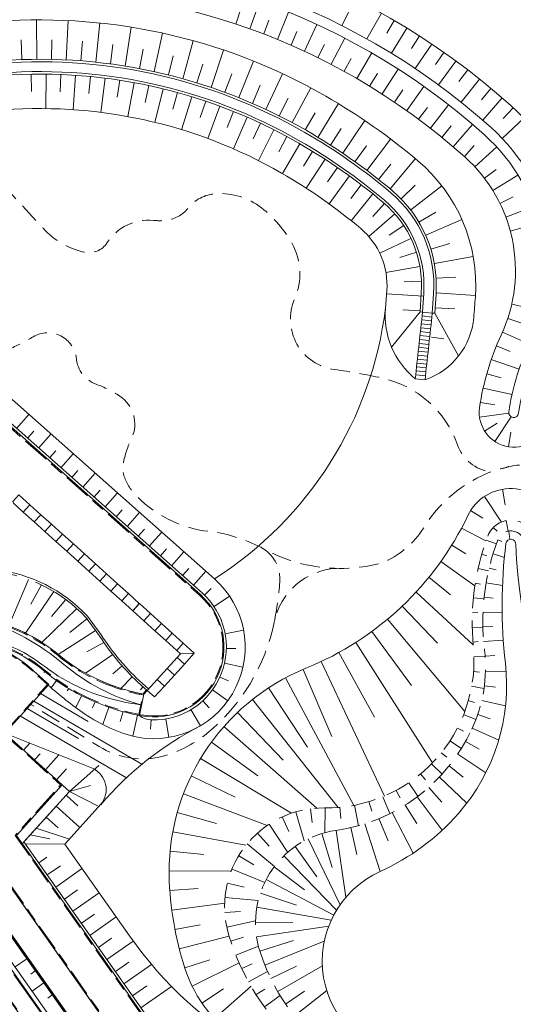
# Model space of a CAD drawing. Header units: metres. Extents: x 150385 to 171486, y 478588 to 485023.
# Tile 235 of 256: x 151356 to 151406, y 484253 to 484353. Entities that reach past the tile are written whole.
import ezdxf
from ezdxf.lldxf.tags import DXFTag

# ---------------------------------------------------------------- set-up
doc = ezdxf.new("R2010")
doc.units = ezdxf.units.M
for name, pattern in [('DASHED2', [0.375, 0.25, -0.125]), ('Stippelfijn', [3, 2, -1]), ('VH-OPSLUITBAND_100X200', [16, 8, -2, 4, -2]), ('VH-OPSLUITBAND_150X250', [24, 16, -2, 4, -2]), ('VH-OPSLUITBAND_60X200', [12, 6, -2, 2, -2])]:
    doc.linetypes.add(name, pattern=pattern)
for name, color, linetype, lineweight, true_color in [('B-WE-KG-GRENS_PERCEEL-GV', 150, 'KG-PERCEEL', 30, 0x007fff), ('N-GV-GR-MATERIAALGRENS-G', 7, 'Continuous', 25, 0x6cbf40), ('N-GV-GR-WANDELROUTE-G', 7, 'Stippelfijn', 50, 0xd2a62d), ('N-WA-GW-TALUDARCERING_KORT-G', 7, 'Continuous', 15, 0x898989), ('N-WA-GW-TALUDARCERING_LANG-G', 7, 'Continuous', 18, 0x898989), ('N-WA-GW-WATERGANG_WATERLIJN_-5.70-G', 7, 'DASHED2', 30, 0x61b0ff), ('N-WA-GW-WATERGANG_WATERLIJN_-6.20-G', 7, 'DASHED2', 30, 0x6296cb), ('N-WE-GW-GRONDWERKLIJN-G', 7, 'Continuous', 30, 0x4d4d4d), ('N2-GV-GW-TALUDARCERING-G', 7, 'Continuous', 15, 0x738c74), ('N2-WA-GW-WATERGANG_GREPPEL-G', 7, 'Continuous', 30, 0x206060), ('N2-WE-GW-GRONDWERKLIJN-G', 7, 'Continuous', 30, 0x4d4d4d), ('N2-WE-IE-MEUBILAIR_WEGMEUBILAIR_TRAP-G', 7, 'Continuous', 35, 0x3f007f)]:
    doc.layers.add(name, color=color, linetype=linetype, lineweight=lineweight, true_color=true_color)
for name, color, linetype, lineweight in [('N-WA-GW-WATERGANG_BODEM-G', 154, 'Continuous', 35), ('N-WA-GW-WATERGANG_INSTEEK-G', 154, 'Continuous', 35), ('N-WE-GW-TALUDARCERING_LANG-G', 251, 'Continuous', 18), ('N-WE-VH-KANTOPSLUITING_ACHTERKANTBAND-G', 7, 'Continuous', 5), ('N-WE-VH-KANTOPSLUITING_OPSLUITBAND-ANTRACIET_100X200-G', 7, 'VH-OPSLUITBAND_100X200', 35), ('N-WE-VH-KANTOPSLUITING_OPSLUITBAND_200X250-G', 5, 'VH-OPSLUITBAND_150X250', 35), ('N-WE-VH-MATERIAALGRENS-G', 7, 'Continuous', 9), ('N2-WE-VH-KANTOPSLUITING_ACHTERKANTBAND-G', 7, 'Continuous', 5), ('N2-WE-VH-KANTOPSLUITING_OPSLUITBAND-ANTRACIET_100X200-G', 7, 'VH-OPSLUITBAND_100X200', 35), ('N2-WE-VH-KANTOPSLUITING_OPSLUITBAND_60X200-G', 7, 'VH-OPSLUITBAND_60X200', 35), ('N2-WE-VH-MATERIAALGRENS-G', 7, 'Continuous', 9)]:
    doc.layers.add(name, color=color, linetype=linetype, lineweight=lineweight)
doc.styles.get("Standard").update_dxf_attribs({"font": 'NLCS-ISO.ttf'})
tags = doc.linetypes.add('KG-PERCEEL', pattern='A,5.5,-2,["P",Standard,S=1.8,R=0,X=-0.5,Y=-0.9],-2,5.5,-2,[5,NLCS.shx,S=0.75,R=0,X=0,Y=0],-2', length=19).pattern_tags.tags
tags[6] = DXFTag(74, 10)

msp = doc.modelspace()

# ---------------------------------------------------------------- linework, layer by layer
at = {"layer": 'B-WE-KG-GRENS_PERCEEL-GV', "flags": 128}
for points in [[(151392.408, 484389.618), (151306.335, 484328.962), (151394.477, 484203.885), (151410.351, 484214.754), (151411.896, 484212.471), (151417.361, 484204.379), (151422.821, 484196.282), (151428.274, 484188.181), (151433.516, 484180.38), (151505.566, 484229.043)], [(151392.408, 484389.618), (151306.335, 484328.962), (151394.477, 484203.885), (151410.351, 484214.754), (151411.896, 484212.471), (151417.361, 484204.379), (151422.821, 484196.282), (151428.274, 484188.181), (151433.516, 484180.38), (151505.566, 484229.043)], [(151392.408, 484389.618), (151306.335, 484328.962), (151394.477, 484203.885), (151410.351, 484214.754), (151411.896, 484212.471), (151417.361, 484204.379), (151422.821, 484196.282), (151428.274, 484188.181), (151433.516, 484180.38), (151505.566, 484229.043)], [(151392.408, 484389.618), (151306.335, 484328.962), (151394.477, 484203.885), (151410.351, 484214.754), (151411.896, 484212.471), (151417.361, 484204.379), (151422.821, 484196.282), (151428.274, 484188.181), (151433.516, 484180.38), (151505.566, 484229.043)], [(151392.408, 484389.618), (151306.335, 484328.962), (151394.477, 484203.885), (151410.351, 484214.754), (151411.896, 484212.471), (151417.361, 484204.379), (151422.821, 484196.282), (151428.274, 484188.181), (151433.516, 484180.38), (151505.566, 484229.043)], [(150938.913, 484070.038), (150992.325, 483993.865), (151023.58, 483949.937), (151120.273, 484016.141), (151144.402, 484032.662), (151216.966, 484082.346), (151313.658, 484148.55), (151394.477, 484203.885), (151306.335, 484328.962)], [(150938.913, 484070.038), (150992.325, 483993.865), (151023.58, 483949.937), (151120.273, 484016.141), (151216.966, 484082.346), (151313.658, 484148.55), (151394.477, 484203.885), (151306.335, 484328.962)], [(150938.913, 484070.038), (150992.325, 483993.865), (151023.58, 483949.937), (151120.273, 484016.141), (151144.402, 484032.662), (151216.966, 484082.346), (151313.658, 484148.55), (151394.477, 484203.885), (151306.335, 484328.962)], [(150938.913, 484070.038), (150992.325, 483993.865), (151023.58, 483949.937), (151120.273, 484016.141), (151144.402, 484032.662), (151216.966, 484082.346), (151313.658, 484148.55), (151394.477, 484203.885), (151306.335, 484328.962)], [(150938.913, 484070.038), (150992.325, 483993.865), (151023.58, 483949.937), (151120.273, 484016.141), (151216.966, 484082.346), (151313.658, 484148.55), (151394.477, 484203.885), (151306.335, 484328.962)]]:
    msp.add_lwpolyline(points, close=True, dxfattribs=at)
at = {"layer": 'N-GV-GR-MATERIAALGRENS-G', "color": 7, "lineweight": 5, "flags": 128}
msp.add_lwpolyline([(151392.783, 484323.771, -0.223967), (151375.436, 484296.293)], format="xyb", dxfattribs=at)
at = {"layer": 'N-GV-GR-WANDELROUTE-G', "color": 7, "lineweight": 5, "flags": 128}
for points in [[(151371.39, 484374.711, 0.247659), (151379.124, 484372.428, -0.291752), (151402.326, 484363.45, -0.133656), (151407.819, 484349.206, 0.232576), (151418.307, 484332.454, -0.045411), (151429.661, 484323.909, -0.026197), (151435.383, 484318.157, -0.153736), (151440.341, 484307.213, 0.100692), (151444.306, 484295.285, 0.123108), (151452.719, 484286.551, -0.216802), (151491.576, 484236.187, -0.068353), (151491.703, 484234.833, 0.187502), (151494.359, 484226.359, -0.438024), (151492.336, 484213.355, 0.325457), (151486.317, 484190.96, -0.18645), (151483.937, 484169.885, 0.081318), (151479.551, 484155.016, -0.05003), (151478.04, 484143.52, -0.276545), (151473.037, 484137.479, 0.396835), (151464.809, 484127.752, -0.044307), (151464.923, 484123.153, -0.227062), (151464.079, 484121.646), (151463.945, 484121.551)], [(151440.852, 484304.223, 0.498651), (151419.585, 484308.64, -0.258127), (151409.76, 484307.224, 0.165044), (151405.272, 484307.677, -0.063424), (151404.374, 484307.45, 0.183023), (151396.681, 484301.495, -0.156046), (151392.392, 484297.896, -0.12007), (151384.722, 484297.724, -0.071234), (151380.42, 484299.337, 0.081603), (151375.441, 484301.046, -0.18241), (151367.546, 484304.662, -0.109612), (151366.28, 484306.672, -0.134131), (151366.18, 484307.967, -0.063248), (151367.026, 484310.557, 0.37408), (151365.826, 484314.833, 0.057366), (151363.424, 484316.043, -0.287211), (151361.42, 484318.629, 0.546074), (151357.054, 484320.852, -0.026745), (151354.703, 484319.642, -0.247757), (151350.658, 484319.902, -0.034277), (151347.131, 484322.411, -0.049302), (151345.187, 484324.355, -0.147527), (151341.935, 484332.177, -0.241365), (151344.484, 484338.696, -0.219443), (151347.918, 484339.73, -0.173414), (151353.484, 484336.811), (151358.045, 484331.859, 0.151149), (151362.196, 484329.447, 0.316038), (151364.552, 484330.404, -0.281258), (151369.235, 484332.664, 0.049379), (151370.487, 484332.664, 0.202634), (151372.752, 484333.898, -0.212175), (151375.578, 484335.37, -0.183448), (151380.211, 484333.933, -0.100327), (151383.307, 484330.31, -0.233917), (151383.574, 484324.699, 0.498267), (151387.612, 484317.524, -0.021026), (151392.409, 484316.672, -0.258661), (151400.094, 484309.877, 0.282743), (151403.481, 484307.143)], [(151381.496, 484291.894, 0.031834), (151382.06, 484295.964, 0.269713), (151380.42, 484299.337, 0.269713)], [(151387.813, 484297.35, 0.340769), (151381.496, 484291.894, -0.17326), (151374.643, 484280.584, -0.112131), (151369.803, 484278.188, -0.190847), (151363.752, 484279.263), (151356.816, 484283.545)]]:
    msp.add_lwpolyline(points, format="xyb", dxfattribs=at)
at = {"layer": 'N-WA-GW-TALUDARCERING_KORT-G', "color": 7, "lineweight": 5}
msp.add_line((151376.34, 484254.678), (151374.169, 484253.228), dxfattribs=at)
at = {"layer": 'N-WA-GW-TALUDARCERING_KORT-G', "color": 7, "lineweight": 5, "flags": 128}
for points in [[(151404.657, 484305.377), (151404.93, 484303.8)], [(151401.424, 484303.222), (151402.657, 484302.438)], [(151403.725, 484301.504), (151404.111, 484301.121)], [(151404.174, 484300.236), (151404.595, 484300.079)], [(151399.51, 484299.712), (151400.921, 484298.841)], [(151402.55, 484298.776), (151403.072, 484298.626)], [(151403.304, 484297.367), (151404.018, 484297.199)], [(151397.195, 484296.453), (151399.397, 484294.666)], [(151401.897, 484295.85), (151402.433, 484295.764)], [(151402.8, 484294.412), (151403.708, 484294.315)], [(151394.482, 484293.518), (151398.053, 484289.764)], [(151401.598, 484292.867), (151402.141, 484292.845)], [(151402.669, 484291.417), (151403.663, 484291.436)], [(151391.415, 484290.955), (151395.423, 484285.479)], [(151401.659, 484289.869), (151402.2, 484289.913)], [(151388.044, 484288.806), (151391.657, 484282.244)], [(151402.891, 484288.426), (151403.875, 484288.499)], [(151384.428, 484287.102), (151387.334, 484280.274)], [(151401.718, 484286.874), (151402.32, 484286.827)], [(151380.907, 484285.216), (151384.862, 484279.197)], [(151402.813, 484285.432), (151403.943, 484285.289)], [(151401.188, 484283.926), (151401.822, 484283.746)], [(151377.778, 484282.732), (151382.388, 484277.886)], [(151402.142, 484282.513), (151403.42, 484282.081)], [(151400.084, 484281.142), (151400.693, 484280.827)], [(151375.141, 484279.731), (151379.844, 484276.292)], [(151400.913, 484279.781), (151402.302, 484279.003)], [(151398.449, 484278.633), (151399.01, 484278.181)], [(151399.236, 484277.298), (151400.653, 484276.158)], [(151373.081, 484276.309), (151377.534, 484274.144)], [(151396.348, 484276.499), (151396.849, 484275.895)], [(151397.17, 484275.127), (151398.511, 484273.619)], [(151393.864, 484274.825), (151394.279, 484274.052)], [(151388.158, 484273.102), (151388.263, 484271.98)], [(151391.098, 484273.677), (151391.384, 484272.728)], [(151394.773, 484273.329), (151395.951, 484271.451)], [(151371.662, 484272.575), (151375.647, 484271.457)], [(151382.292, 484272.126), (151382.976, 484270.637)], [(151385.164, 484272.954), (151385.348, 484271.557)], [(151389.257, 484271.04), (151389.886, 484268.315)], [(151392.111, 484271.954), (151393.043, 484269.709)], [(151379.793, 484270.486), (151380.976, 484269.167)], [(151386.32, 484270.44), (151387.371, 484266.997)], [(151383.635, 484269.129), (151385.81, 484266.032)], [(151370.931, 484268.648), (151374.357, 484268.323)], [(151377.89, 484268.182), (151379.443, 484267.251)], [(151381.491, 484267.05), (151384.581, 484264.734)], [(151376.754, 484265.418), (151378.457, 484265)], [(151370.905, 484264.653), (151373.789, 484264.858)], [(151380.098, 484264.407), (151383.754, 484263.166)], [(151376.485, 484262.441), (151378.083, 484262.537)], [(151371.428, 484260.689), (151373.994, 484261.187)], [(151379.595, 484261.462), (151383.376, 484261.419)], [(151377.096, 484259.514), (151378.371, 484259.94)], [(151380.031, 484258.506), (151383.459, 484259.584)], [(151372.424, 484256.818), (151374.952, 484257.633)], [(151378.215, 484256.732), (151379.257, 484257.226)], [(151381.145, 484255.723), (151383.773, 484257)], [(151379.658, 484254.104), (151380.532, 484254.655)], [(151382.644, 484253.128), (151384.582, 484254.44)]]:
    msp.add_lwpolyline(points, dxfattribs=at)
at = {"layer": 'N-WA-GW-TALUDARCERING_LANG-G', "color": 7, "lineweight": 5}
for p, q in [((151377.95, 484257.309), (151373.17, 484254.963)), ((151379.151, 484254.945), (151375.391, 484251.637))]:
    msp.add_line(p, q, dxfattribs=at)
at = {"layer": 'N-WA-GW-TALUDARCERING_LANG-G', "color": 7, "lineweight": 5, "flags": 128}
for points in [[(151402.813, 484304.641), (151404.54, 484302.05)], [(151405.03, 484302.197), (151405.234, 484301.13)], [(151400.505, 484301.447), (151402.981, 484300.13)], [(151405.284, 484301.139), (151405.413, 484300.301)], [(151403.007, 484300.204), (151404.031, 484299.842)], [(151398.405, 484298.046), (151401.857, 484295.594)], [(151403.694, 484298.815), (151404.85, 484298.465)], [(151402.179, 484297.323), (151403.24, 484297.086)], [(151403.006, 484295.897), (151404.654, 484295.616)], [(151395.886, 484294.942), (151401.684, 484289.583)], [(151401.703, 484294.363), (151402.784, 484294.255)], [(151392.99, 484292.187), (151400.824, 484282.813)], [(151402.688, 484292.916), (151404.618, 484292.832)], [(151401.584, 484291.367), (151402.67, 484291.389)], [(151402.745, 484289.919), (151404.732, 484290.082)], [(151389.764, 484289.826), (151397.55, 484277.614)], [(151401.759, 484288.373), (151402.893, 484288.398)], [(151386.262, 484287.898), (151392.672, 484274.25)], [(151382.625, 484286.238), (151389.558, 484273.3)], [(151402.927, 484286.927), (151405.027, 484286.872)], [(151401.527, 484285.387), (151402.776, 484285.162)], [(151379.287, 484284.044), (151387.983, 484273.087)], [(151402.55, 484283.956), (151404.964, 484283.401)], [(151400.706, 484282.506), (151401.961, 484282.009)], [(151376.392, 484281.291), (151385.808, 484273.017)], [(151401.591, 484281.119), (151404.268, 484279.903)], [(151399.329, 484279.847), (151400.501, 484279.083)], [(151374.034, 484278.066), (151383.261, 484272.511)], [(151400.126, 484278.505), (151402.957, 484276.593)], [(151397.452, 484277.513), (151398.52, 484276.461)], [(151398.248, 484276.169), (151401.033, 484273.519)], [(151395.148, 484275.6), (151396.073, 484274.227)], [(151372.288, 484274.474), (151380.765, 484271.254)], [(151392.51, 484274.182), (151393.223, 484272.461)], [(151396.009, 484274.178), (151398.548, 484270.793)], [(151386.66, 484273.037), (151386.643, 484270.533)], [(151389.642, 484273.316), (151390.048, 484271.241)], [(151383.697, 484272.648), (151384.548, 484269.696)], [(151393.471, 484272.586), (151395.603, 484268.459)], [(151380.981, 484271.4), (151382.866, 484268.528)], [(151390.703, 484271.437), (151392.254, 484266.597)], [(151371.209, 484270.628), (151378.627, 484269.247)], [(151387.783, 484270.764), (151388.764, 484263.976)], [(151378.755, 484269.406), (151381.536, 484267.11)], [(151384.926, 484269.891), (151388.181, 484263.224)], [(151382.481, 484268.174), (151387.819, 484262.669)], [(151370.832, 484266.651), (151377.13, 484266.619)], [(151377.218, 484266.842), (151380.536, 484265.478)], [(151380.69, 484265.783), (151387.538, 484262.174)], [(151371.107, 484262.663), (151376.472, 484263.372)], [(151376.507, 484263.939), (151379.872, 484263.635)], [(151379.73, 484262.954), (151387.285, 484261.663)], [(151376.686, 484260.956), (151379.597, 484261.576)], [(151379.696, 484259.967), (151387.026, 484261.049)], [(151371.868, 484258.739), (151376.927, 484260.039)], [(151377.614, 484258.106), (151379.885, 484259.02)], [(151380.538, 484257.095), (151386.577, 484259.513)], [(151381.848, 484254.399), (151386.38, 484257.016)], [(151378.897, 484255.397), (151380.81, 484256.448)], [(151383.528, 484251.917), (151386.822, 484254.507)], [(151380.496, 484252.86), (151382.084, 484254)]]:
    msp.add_lwpolyline(points, dxfattribs=at)
at = {"layer": 'N-WA-GW-WATERGANG_BODEM-G', "color": 7, "lineweight": 5, "flags": 128}
msp.add_lwpolyline([(151467.204, 484141.388, -0.036775), (151466.943, 484149.636, 0.155822), (151464.007, 484160.358, 0.119092), (151458.054, 484161.718, -0.578085), (151440.046, 484192.104, 0.655149), (151398.063, 484247.712, -0.08107), (151395.493, 484247.522, -0.771725), (151392.247, 484266.594, 0.107003), (151400.179, 484272.476, 0.211602), (151404.946, 484287.747, -0.059832), (151405.006, 484299.872, -1), (151405.999, 484299.747, 0.24327), (151428.635, 484259.943, 0.250222), (151456.788, 484257.513, -0.775263), (151471.558, 484238.329, 0.276229), (151465.855, 484192.487, -0.195745), (151466.61, 484166.104, 0.039804), (151465.038, 484160.602, -0.151076), (151467.942, 484149.594, 0.036759), (151468.199, 484141.497, -0.996382)], format="xyb", close=True, dxfattribs=at)
at = {"layer": 'N-WA-GW-WATERGANG_INSTEEK-G', "color": 7, "lineweight": 5, "flags": 128}
msp.add_lwpolyline([(151469.811, 484138.074, 0.254092), (151473.105, 484143.45, -0.136111), (151479.038, 484161.194, 0.290281), (151479.883, 484191.167, -0.266038), (151479.199, 484231.831, 0.288005), (151477.565, 484261.572, 0.203585), (151458.234, 484272.32, -0.125115), (151450.235, 484275.723, 0.004167), (151437.325, 484287.289, 0.152801), (151423.321, 484293.234, -0.31691), (151409.971, 484302.332, 0.66204), (151401.139, 484302.707, -0.187362), (151384.76, 484287.241, 0.317065), (151370.853, 484265.562, 0.072047), (151372.629, 484256.202, 0.163324), (151378.762, 484248.781)], format="xyb", dxfattribs=at)
at = {"layer": 'N-WA-GW-WATERGANG_WATERLIJN_-5.70-G', "color": 7, "lineweight": 5, "ltscale": 10, "flags": 128}
msp.add_lwpolyline([(151452.458, 484269.507, -0.678013), (151475.401, 484233.455, 0.283866), (151472.464, 484192.58, -0.232784), (151473.102, 484166.089, 0.058269), (151470.93, 484159.467, 0.060948), (151469.507, 484141.449, -0.930974), (151465.939, 484141.039, -0.046135), (151465.217, 484148.729, 0.417455), (151458.129, 484155.719, -0.578085), (151434.819, 484195.051, 0.61033), (151403.499, 484242.579, -0.35974), (151376.905, 484260.109, -0.507954), (151386.585, 484273.038, 0.446187), (151401.694, 484289.476, -0.113805), (151403.156, 484300.615, -0.763445), (151407.96, 484300.179, 0.417553)], format="xyb", close=True, dxfattribs=at)
at = {"layer": 'N-WA-GW-WATERGANG_WATERLIJN_-6.20-G', "color": 7, "lineweight": 5, "ltscale": 10}
msp.add_lwpolyline([(151451.472, 484265.898, -0.144699), (151462.692, 484266.327, -0.211484), (151475.603, 484256.767, -0.273917), (151475.445, 484236.276, 0.296458), (151471.3, 484191.371, -0.215136), (151471.479, 484166.305, 0.081638), (151469.462, 484158.45, 0.025853), (151468.838, 484141.439, -0.387017), (151467.946, 484140.43), (151467.665, 484140.399, -0.41197), (151466.563, 484141.277, -0.026522), (151466.052, 484149.33, 0.413177), (151457.998, 484157.247, -0.575241), (151436.126, 484194.314, 0.450006), (151419.552, 484241.757, 0.125683), (151402.483, 484244.043, -0.357757), (151380.057, 484258.425, -0.46544), (151387.752, 484270.759, 0.254237), (151401.547, 484281.022, 0.138509), (151402.829, 484289.075, -0.119189), (151404.174, 484300.236, -0.763445), (151406.89, 484299.989, 0.145812), (151419.996, 484273.796, 0.293773)], format="xyb", close=True, dxfattribs=at)
at = {"layer": 'N-WE-GW-GRONDWERKLIJN-G', "color": 7, "lineweight": 5, "flags": 128}
msp.add_lwpolyline([(151461.117, 484121.225), (151460.814, 484121.012), (151423.909, 484173.382, -0.200476), (151422.633, 484179.14), (151424.701, 484190.761, 0.081374), (151424.747, 484194.107, -0.151599), (151425.607, 484199.763, -0.085329), (151428.499, 484203.797, 0.320833), (151429.793, 484211.277, -0.176112), (151428.785, 484221.236, 0.218797), (151427.971, 484225.63, 0.218797), (151424.107, 484227.874, -0.176112), (151415.068, 484232.173, 0.320833), (151407.589, 484233.47, -0.085913), (151402.847, 484232.11, -0.151599), (151397.233, 484233.211, 0.081427), (151394.067, 484234.298), (151382.394, 484236.239, -0.200192), (151377.402, 484239.378), (151356.101, 484269.605)], format="xyb", dxfattribs=at)
at = {"layer": 'N-WE-GW-GRONDWERKLIJN-G', "color": 7, "lineweight": 5, "elevation": 0, "flags": 128}
msp.add_lwpolyline([(151378.919, 484225.761), (151349.542, 484267.448)], dxfattribs=at)
at = {"layer": 'N-WE-GW-GRONDWERKLIJN-G', "color": 7, "lineweight": 5, "flags": 128}
msp.add_lwpolyline([(151348.347, 484266.606), (151370.97, 484234.503), (151369.327, 484233.346)], dxfattribs=at)
at = {"layer": 'N-WE-GW-TALUDARCERING_LANG-G', "color": 7, "lineweight": 5, "flags": 128}
for points in [[(151356.386, 484257.737), (151355.2, 484256.902)], [(151357.25, 484256.511), (151356.79, 484256.187)], [(151358.114, 484255.285), (151356.928, 484254.449)], [(151358.978, 484254.059), (151358.519, 484253.735)]]:
    msp.add_lwpolyline(points, dxfattribs=at)
at = {"layer": 'N-WE-VH-KANTOPSLUITING_ACHTERKANTBAND-G', "color": 7, "lineweight": 5, "elevation": 0, "flags": 128}
msp.add_lwpolyline([(151368.751, 484285.123, -0.070279), (151364.381, 484289.95, 0.015218), (151362.511, 484292.538, 0.015218)], format="xyb", dxfattribs=at)
at = {"layer": 'N-WE-VH-KANTOPSLUITING_ACHTERKANTBAND-G', "color": 7, "lineweight": 5, "ltscale": 0.5, "elevation": 0, "flags": 128}
for points in [[(151373.347, 484238.621), (151351.875, 484269.092)], [(151378.44, 484226.652), (151349.637, 484267.515)]]:
    msp.add_lwpolyline(points, dxfattribs=at)
at = {"layer": 'N-WE-VH-KANTOPSLUITING_ACHTERKANTBAND-G', "color": 7, "lineweight": 5, "ltscale": 0.5, "flags": 128}
msp.add_lwpolyline([(151357.04, 484267.838), (151377.197, 484239.234, 0.20047), (151382.353, 484235.993), (151394.026, 484234.051, -0.081412), (151397.114, 484232.991, 0.151595), (151402.874, 484231.862, 0.08591), (151407.697, 484233.245, -0.320833), (151414.89, 484231.997, 0.176112), (151424.084, 484227.625, -0.218796), (151427.767, 484225.486, -0.218797), (151428.543, 484221.297, 0.176112), (151429.568, 484211.169, -0.320833), (151428.323, 484203.975, 0.085325), (151425.382, 484199.872, 0.151595), (151424.5, 484194.07, -0.08137), (151424.455, 484190.805), (151422.387, 484179.184, 0.20047), (151423.705, 484173.238), (151460.756, 484120.665)], format="xyb", dxfattribs=at)
at = {"layer": 'N-WE-VH-KANTOPSLUITING_ACHTERKANTBAND-G', "color": 7, "lineweight": 5}
msp.add_arc((151351.436, 484282.128, 0), 15.2, 43.22668, 83.25279, dxfattribs=at)
at = {"layer": 'N-WE-VH-KANTOPSLUITING_OPSLUITBAND-ANTRACIET_100X200-G', "color": 7, "lineweight": 5, "ltscale": 0.35, "flags": 128}
msp.add_lwpolyline([(151356.958, 484267.781), (151377.116, 484239.176, 0.200467), (151382.337, 484235.894), (151394.064, 484233.918, -0.080998), (151397.111, 484232.879, 0.153434), (151403.004, 484231.772, 0.082803), (151407.741, 484233.155, -0.320833), (151414.819, 484231.927, 0.176112), (151424.074, 484227.525, -0.218797), (151427.685, 484225.428, -0.218797), (151428.446, 484221.322, 0.176112), (151429.478, 484211.125, -0.320833), (151428.253, 484204.047, 0.085325), (151425.292, 484199.916, 0.151593), (151424.401, 484194.055, -0.081368), (151424.356, 484190.822), (151422.288, 484179.201, 0.200467), (151423.623, 484173.18), (151460.732, 484120.526), (151461.318, 484120.939)], format="xyb", dxfattribs=at)
at = {"layer": 'N-WE-VH-KANTOPSLUITING_OPSLUITBAND_200X250-G', "color": 7, "lineweight": 5, "elevation": 0, "flags": 128}
msp.add_lwpolyline([(151368.623, 484284.969, -0.070279), (151364.216, 484289.838, 0.015171), (151362.359, 484292.408, 0.176276), (151353.198, 484297.024)], format="xyb", dxfattribs=at)
at = {"layer": 'N-WE-VH-MATERIAALGRENS-G', "color": 7, "lineweight": 5, "elevation": 0, "flags": 128}
for points in [[(151367.955, 484283.518, -0.108331), (151360.159, 484287.607, 0.09589), (151351.923, 484292.189, -1249.325218)], [(151367.955, 484283.518, -0.109168), (151359.593, 484286.413, 0.001255), (151357.065, 484288.212, 0.120494), (151351.413, 484290.256, 6.398241)]]:
    msp.add_lwpolyline(points, format="xyb", dxfattribs=at)
at = {"layer": 'N2-GV-GW-TALUDARCERING-G', "color": 7, "lineweight": 5}
for p, q in [((151357.396, 484349.011), (151357.37, 484353.011)), ((151360.395, 484348.947), (151360.591, 484352.943)), ((151363.386, 484348.718), (151363.803, 484352.696)), ((151366.359, 484348.322), (151366.996, 484352.271)), ((151355.896, 484348.981), (151355.828, 484350.98)), ((151358.896, 484349), (151358.938, 484351)), ((151369.306, 484347.763), (151370.161, 484351.671)), ((151361.892, 484348.853), (151362.045, 484350.847)), ((151364.875, 484348.541), (151365.139, 484350.523)), ((151367.836, 484348.063), (151368.209, 484350.028)), ((151372.218, 484347.041), (151373.287, 484350.895)), ((151375.085, 484346.159), (151376.366, 484349.948)), ((151370.767, 484347.422), (151371.248, 484349.363)), ((151373.657, 484346.62), (151374.245, 484348.531)), ((151377.898, 484345.119), (151379.388, 484348.832)), ((151356.85, 484347.505), (151356.88, 484345.755)), ((151358.35, 484347.509), (151358.31, 484344.009)), ((151359.85, 484347.47), (151359.78, 484345.722)), ((151361.347, 484347.389), (151361.108, 484343.897)), ((151362.842, 484347.265), (151362.673, 484345.523)), ((151364.333, 484347.098), (151363.895, 484343.626)), ((151376.499, 484345.659), (151377.192, 484347.535)), ((151380.65, 484343.925), (151382.343, 484347.549)), ((151365.818, 484346.889), (151365.55, 484345.16)), ((151367.297, 484346.638), (151366.661, 484343.196)), ((151368.768, 484346.345), (151368.401, 484344.633)), ((151370.23, 484346.009), (151369.399, 484342.609)), ((151379.282, 484344.541), (151380.078, 484346.376)), ((151383.331, 484342.581), (151385.223, 484346.106)), ((151371.682, 484345.633), (151371.218, 484343.945)), ((151373.122, 484345.215), (151372.099, 484341.868)), ((151382, 484343.272), (151382.897, 484345.06)), ((151374.55, 484344.756), (151373.991, 484343.098)), ((151375.965, 484344.257), (151374.753, 484340.973)), ((151385.935, 484341.091), (151388.01, 484344.511)), ((151377.364, 484343.717), (151376.712, 484342.094)), ((151378.748, 484343.138), (151377.351, 484339.929)), ((151384.643, 484341.853), (151385.637, 484343.589)), ((151380.115, 484342.52), (151379.371, 484340.936)), ((151387.208, 484340.297), (151388.288, 484341.98)), ((151388.46, 484339.471), (151390.704, 484342.783)), ((151381.463, 484341.863), (151379.885, 484338.739)), ((151382.792, 484341.168), (151381.959, 484339.629)), ((151384.101, 484340.435), (151382.348, 484337.405)), ((151389.691, 484338.614), (151390.854, 484340.241)), ((151390.9, 484337.727), (151393.307, 484340.922)), ((151385.39, 484339.667), (151384.475, 484338.175)), ((151386.658, 484338.867), (151384.752, 484335.931)), ((151387.905, 484338.034), (151386.915, 484336.591)), ((151392.087, 484336.809), (151393.33, 484338.376)), ((151393.25, 484335.862), (151395.814, 484338.933)), ((151389.131, 484337.169), (151387.077, 484334.335)), ((151390.334, 484336.273), (151389.271, 484334.883)), ((151394.359, 484334.854), (151395.788, 484336.254)), ((151395.343, 484333.723), (151398.513, 484336.162)), ((151391.514, 484335.347), (151389.317, 484332.622)), ((151392.668, 484334.389), (151391.517, 484333.072)), ((151393.728, 484333.329), (151391.089, 484331.03)), ((151396.184, 484332.482), (151397.904, 484333.504)), ((151394.633, 484332.135), (151393.17, 484331.174)), ((151396.872, 484331.15), (151400.53, 484332.768)), ((151395.369, 484330.828), (151392.209, 484329.322)), ((151397.395, 484329.745), (151399.307, 484330.33)), ((151395.92, 484329.435), (151394.253, 484328.903)), ((151397.747, 484328.288), (151401.684, 484328.992)), ((151396.278, 484327.979), (151392.83, 484327.377)), ((151396.435, 484326.489), (151394.686, 484326.424)), ((151397.922, 484326.799), (151399.919, 484326.913)), ((151396.635, 484324.975), (151392.897, 484325.211)), ((151397.876, 484325.302), (151401.91, 484325.051)), ((151396.301, 484323.493), (151394.553, 484323.603)), ((151397.822, 484323.803), (151399.809, 484323.676)), ((151397.439, 484320.829), (151398.718, 484320.644)), ((151355.344, 484311.541), (151356.603, 484312.964)), ((151356.467, 484310.547), (151357.096, 484311.258)), ((151357.59, 484309.553), (151358.849, 484310.975)), ((151358.713, 484308.559), (151359.343, 484309.27)), ((151359.836, 484307.564), (151361.096, 484308.987)), ((151360.959, 484306.57), (151361.589, 484307.281)), ((151362.082, 484305.576), (151363.342, 484306.999)), ((151363.206, 484304.582), (151363.835, 484305.293)), ((151364.329, 484303.587), (151365.588, 484305.01)), ((151365.452, 484302.593), (151366.082, 484303.304)), ((151366.575, 484301.599), (151367.834, 484303.022)), ((151367.698, 484300.605), (151368.328, 484301.316)), ((151368.821, 484299.61), (151370.081, 484301.033)), ((151369.945, 484298.616), (151370.574, 484299.327)), ((151371.068, 484297.622), (151372.327, 484299.045)), ((151372.191, 484296.628), (151372.821, 484297.339)), ((151373.314, 484295.633), (151374.573, 484297.056)), ((151356.555, 484296.228, 0), (151354.565, 484291.515, 0)), ((151359.139, 484294.999, 0), (151356.259, 484290.784, 0)), ((151357.872, 484295.677, 0), (151356.811, 484293.731, 0)), ((151374.431, 484294.632), (151375.096, 484295.31)), ((151360.342, 484294.198, 0), (151358.887, 484292.468, 0)), ((151375.387, 484293.48), (151376.964, 484294.539)), ((151361.469, 484293.278, 0), (151357.927, 484289.834, 0)), ((151362.493, 484292.233, 0), (151360.76, 484290.857, 0)), ((151376.092, 484292.159), (151376.141, 484292.179)), ((151363.366, 484291.055, 0), (151359.578, 484288.621, 0)), ((151376.516, 484290.723), (151378.383, 484291.073)), ((151364.216, 484289.838, 0), (151362.475, 484288.89, 0)), ((151376.642, 484289.23), (151377.592, 484289.214)), ((151365.107, 484288.61, 0), (151362.336, 484286.719, 0)), ((151366.076, 484287.458, 0), (151365.112, 484286.648, 0)), ((151376.465, 484287.744), (151378.319, 484287.329)), ((151358.208, 484286.898, 0), (151358.126, 484286.799, 0)), ((151367.097, 484286.36, 0), (151365.939, 484285.171, 0)), ((151375.991, 484286.323), (151376.858, 484285.933)), ((151359.393, 484285.979, 0), (151358.864, 484285.239, 0)), ((151360.646, 484285.155, 0), (151360.503, 484284.917, 0)), ((151368.203, 484285.347, 0), (151367.916, 484285.029, 0)), ((151375.242, 484285.027), (151376.781, 484283.914)), ((151357.8, 484284.639), (151362.635, 484281.818, 0)), ((151361.96, 484284.432, 0), (151361.36, 484283.234, 0)), ((151356.435, 484283.12), (151361.627, 484280.091, 0)), ((151357.117, 484283.879), (151368.079, 484277.485, 0)), ((151363.323, 484283.808, 0), (151363.074, 484283.213, 0)), ((151364.724, 484283.271, 0), (151364.107, 484281.495, 0)), ((151373.045, 484283.014), (151374.02, 484281.383)), ((151374.246, 484283.908), (151374.888, 484283.208)), ((151355.752, 484282.361), (151366.494, 484276.094, 0)), ((151366.156, 484282.824, 0), (151365.876, 484281.822, 0)), ((151367.612, 484282.467, 0), (151367.159, 484280.328)), ((151370.497, 484282.071, 0), (151370.817, 484280.199)), ((151369.003, 484281.971, 0), (151368.95, 484281.021, 0)), ((151356.062, 484278.912, 0), (151356.69, 484279.607, 0)), ((151357.176, 484277.907, 0), (151357.754, 484278.547, 0)), ((151358.289, 484276.902, 0), (151359.659, 484278.419, 0)), ((151359.403, 484275.896, 0), (151360.411, 484277.013, 0)), ((151360.713, 484274.714), (151363.711, 484277.344, 0)), ((151360.713, 484274.714), (151362.856, 484275.333, 0)), ((151360.375, 484274.34, 0), (151361.581, 484273.251, 0)), ((151360.713, 484274.714), (151363.71, 484273.184, 0)), ((151359.37, 484273.227, 0), (151361.783, 484271.049, 0)), ((151358.365, 484272.113, 0), (151359.571, 484271.024, 0)), ((151356.751, 484270.325), (151358.729, 484269.92, 0)), ((151357.36, 484271, 0), (151360.716, 484269.867, 0)), ((151357.61, 484267.463, 0), (151358.413, 484268.028, 0)), ((151358.474, 484266.236, 0), (151359.803, 484267.172, 0)), ((151359.339, 484265.01, 0), (151361.954, 484266.853, 0)), ((151360.203, 484263.784, 0), (151361.531, 484264.72, 0)), ((151361.067, 484262.558, 0), (151363.723, 484264.43, 0)), ((151361.931, 484261.332, 0), (151363.259, 484262.268, 0)), ((151362.795, 484260.106, 0), (151365.451, 484261.978, 0)), ((151363.659, 484258.88, 0), (151364.987, 484259.816, 0)), ((151364.523, 484257.653, 0), (151367.184, 484259.528, 0)), ((151365.387, 484256.427, 0), (151366.738, 484257.379, 0)), ((151366.251, 484255.201, 0), (151369.039, 484257.166, 0)), ((151367.115, 484253.975, 0), (151368.575, 484255.004, 0)), ((151367.979, 484252.749, 0), (151371.076, 484254.932, 0))]:
    msp.add_line(p, q, dxfattribs=at)
at = {"layer": 'N2-GV-GW-TALUDARCERING-G', "color": 7, "lineweight": 5, "flags": 128}
for points in [[(151389.722, 484355.106), (151388.368, 484352.429)], [(151377.603, 484352.59), (151378.076, 484354.013)], [(151379.021, 484352.101), (151380.031, 484354.926)], [(151380.427, 484351.58), (151380.964, 484352.98)], [(151381.821, 484351.027), (151382.959, 484353.802)], [(151392.371, 484353.697), (151390.908, 484351.078)], [(151393.673, 484352.952), (151392.914, 484351.658)], [(151384.57, 484349.826), (151385.834, 484352.547)], [(151394.959, 484352.181), (151393.389, 484349.624)], [(151383.203, 484350.442), (151383.803, 484351.816)], [(151387.262, 484348.501), (151388.648, 484351.162)], [(151396.229, 484351.383), (151395.418, 484350.121)], [(151385.924, 484349.179), (151386.586, 484350.524)], [(151397.483, 484350.559), (151395.809, 484348.069)], [(151388.584, 484347.793), (151389.307, 484349.107)], [(151389.89, 484347.055), (151391.396, 484349.65)], [(151398.719, 484349.709), (151397.856, 484348.482)], [(151392.45, 484345.491), (151394.072, 484348.014)], [(151399.937, 484348.834), (151398.162, 484346.415)], [(151391.179, 484346.287), (151391.961, 484347.567)], [(151401.137, 484347.934), (151400.225, 484346.744)], [(151402.319, 484347.01), (151400.446, 484344.667)], [(151394.935, 484343.812), (151396.671, 484346.259)], [(151403.481, 484346.062), (151402.52, 484344.909)], [(151393.702, 484344.665), (151394.542, 484345.908)], [(151404.623, 484345.09), (151402.655, 484342.825)], [(151396.149, 484342.93), (151397.044, 484344.133)], [(151397.342, 484342.021), (151399.187, 484344.386)], [(151405.744, 484344.093), (151404.726, 484342.991)], [(151406.811, 484343.039), (151404.632, 484340.976)], [(151398.514, 484341.085), (151399.463, 484342.246)], [(151399.664, 484340.122), (151401.615, 484342.401)], [(151400.793, 484339.134), (151401.794, 484340.251)], [(151401.862, 484338.082), (151404.066, 484340.117)], [(151402.824, 484336.933), (151404.019, 484337.838)], [(151403.67, 484335.695), (151406.225, 484337.267)], [(151404.394, 484334.381), (151405.741, 484335.04)], [(151404.986, 484333.004), (151407.796, 484334.056)], [(151405.443, 484331.576), (151406.892, 484331.964)], [(151405.587, 484324.151), (151408.513, 484323.488)], [(151405.186, 484322.706), (151406.61, 484322.235)], [(151404.647, 484321.307), (151407.391, 484320.094)], [(151404.041, 484319.934), (151405.429, 484319.364)], [(151403.511, 484318.531), (151406.346, 484317.551)], [(151403.061, 484317.101), (151404.505, 484316.692)], [(151402.694, 484315.647), (151405.623, 484314.995)], [(151402.41, 484314.174), (151403.891, 484313.932)], [(151402.327, 484312.683), (151405.3, 484313.089)], [(151402.838, 484311.285), (151404.105, 484312.087)], [(151403.883, 484310.225), (151405.522, 484312.738)], [(151405.275, 484309.696), (151405.498, 484311.179)]]:
    msp.add_lwpolyline(points, dxfattribs=at)
at = {"layer": 'N2-GV-GW-TALUDARCERING-G', "color": 7, "lineweight": 5, "elevation": 0, "flags": 128}
msp.add_lwpolyline([(151360.253, 484269.354), (151356.238, 484269.41)], dxfattribs=at)
at = {"layer": 'N2-WA-GW-WATERGANG_GREPPEL-G', "color": 7, "lineweight": 5, "flags": 128}
for points in [[(151409.26, 484312.662, -0.073576), (151410.869, 484318.079, 0.329988), (151405.498, 484344.317, 0.209799), (151349.882, 484362.613, 1), (151350.552, 484355.645, -0.209799), (151400.822, 484339.107, -0.329988), (151404.522, 484321.032, 0.073576), (151402.33, 484313.651, 1)], [(151407.242, 484319.766, 0.329988), (151402.826, 484341.34, 0.209799), (151350.265, 484358.631, -1), (151350.169, 484359.627, -0.209799), (151403.494, 484342.084, -0.329988), (151408.149, 484319.344, 0.073576), (151406.29, 484313.086, -1), (151405.3, 484313.227, -0.073576)]]:
    msp.add_lwpolyline(points, format="xyb", close=True, dxfattribs=at)
at = {"layer": 'N2-WE-GW-GRONDWERKLIJN-G', "color": 7, "lineweight": 5, "flags": 128}
for points in [[(151396.797, 484316.492, 0.298782), (151401.732, 484322.793, 0.003989), (151401.9, 484324.895, 0.239819), (151396.074, 484338.714, 0.044765), (151386.728, 484345.269, 0.15513), (151352.321, 484352.759, 0.009223), (151345.525, 484351.995, 0.243921), (151332.81, 484343.13, 0.008748), (151332.675, 484342.846, 0.246288), (151335.316, 484323.865, 0.066974), (151337.871, 484320.855), (151345.85, 484313.668, 0.289451), (151349.496, 484312.912)], [(151349.22, 484312.821), (151340.801, 484320.275, -0.156002), (151334.331, 484331.148, -0.442867), (151346.045, 484348.029, -0.009223), (151352.694, 484348.776, -0.15513), (151384.733, 484341.802, -0.044765), (151393.494, 484335.658, -0.239798), (151397.91, 484325.183), (151397.786, 484323.236), (151397.537, 484323.251)], [(151395.803, 484316.601, -0.248298), (151392.783, 484323.771), (151392.923, 484325.54, 0.239819), (151390.268, 484331.837, 0.044765), (151382.239, 484337.468, 0.15513), (151353.161, 484343.798, 0.009223), (151346.695, 484343.071, 0.442867), (151339.203, 484332.275, 0.156002), (151344.115, 484324.019), (151375.436, 484296.293, -0.755096), (151367.645, 484280.205, -0.093785), (151362.262, 484282.592, -0.031369), (151358.572, 484285.497)]]:
    msp.add_lwpolyline(points, format="xyb", dxfattribs=at)
at = {"layer": 'N2-WE-GW-GRONDWERKLIJN-G', "color": 7, "lineweight": 5, "elevation": 0, "flags": 128}
for points in [[(151365.656, 484256.045), (151356.101, 484269.605), (151360.713, 484274.714), (151354.179, 484280.612), (151358.639, 484285.571), (151357.088, 484286.966, 0.0818), (151352.953, 484289.611), (151352.158, 484289.953, -0.115552), (151358.223, 484286.886, 0.063867), (151362.321, 484284.255, 0.065699), (151367.836, 484282.421, 0.165422), (151369.065, 484281.968, 0.698185), (151374.173, 484294.873), (151351.385, 484315.046), (151347.668, 484316.199), (151341.795, 484321.398, -0.156002), (151335.793, 484331.486, -0.442867), (151346.24, 484346.542, -0.009223), (151352.834, 484347.283, -0.15513), (151383.985, 484340.502, -0.044765), (151392.526, 484334.512, -0.239845), (151396.414, 484325.288), (151396.293, 484323.381), (151396.543, 484323.36)], [(151368.546, 484285.033), (151368.155, 484284.6, -0.064639), (151363.273, 484286.239, -0.064018), (151359.637, 484288.571, 0.110527), (151353.006, 484292.007), (151351.948, 484292.286)], [(151363.889, 484273.359, -0.098809), (151374.02, 484281.383)], [(151396.617, 484242.787, -0.219438), (151366.813, 484260.046), (151360.253, 484269.354), (151363.947, 484273.446, 0.472202), (151363.136, 484277.028), (151354.179, 484280.612)]]:
    msp.add_lwpolyline(points, format="xyb", dxfattribs=at)
at = {"layer": 'N2-WE-GW-GRONDWERKLIJN-G', "color": 7, "lineweight": 5, "flags": 128}
for points in [[(151396.293, 484323.381), (151393.403, 484319.811)], [(151400.206, 484318.905), (151397.786, 484323.236)]]:
    msp.add_lwpolyline(points, dxfattribs=at)
at = {"layer": 'N2-WE-IE-MEUBILAIR_WEGMEUBILAIR_TRAP-G', "color": 7, "lineweight": 5, "elevation": 0, "flags": 128}
for points in [[(151396.456, 484322.565), (151397.45, 484322.456), (151397.493, 484322.854), (151396.499, 484322.963)], [(151396.499, 484322.963), (151397.493, 484322.854), (151397.537, 484323.251), (151396.543, 484323.36)], [(151396.369, 484321.77), (151397.363, 484321.661), (151397.406, 484322.059), (151396.412, 484322.167)], [(151396.412, 484322.167), (151397.406, 484322.059), (151397.45, 484322.456), (151396.456, 484322.565)], [(151396.282, 484320.974), (151397.276, 484320.866), (151397.319, 484321.263), (151396.325, 484321.372)], [(151396.325, 484321.372), (151397.319, 484321.263), (151397.363, 484321.661), (151396.369, 484321.77)], [(151395.934, 484317.793), (151396.928, 484317.685), (151396.971, 484318.082), (151395.977, 484318.191)], [(151395.977, 484318.191), (151396.971, 484318.082), (151397.015, 484318.48), (151396.021, 484318.589)], [(151395.803, 484316.601), (151396.797, 484316.492), (151396.841, 484316.889), (151395.847, 484316.998)], [(151395.847, 484316.998), (151396.841, 484316.889), (151396.884, 484317.287), (151395.89, 484317.396)], [(151395.89, 484317.396), (151396.884, 484317.287), (151396.928, 484317.685), (151395.934, 484317.793)]]:
    msp.add_lwpolyline(points, close=True, dxfattribs=at)
at = {"layer": 'N2-WE-IE-MEUBILAIR_WEGMEUBILAIR_TRAP-G', "color": 7, "lineweight": 5, "flags": 128}
for points in [[(151396.238, 484320.577), (151397.232, 484320.468), (151397.276, 484320.866), (151396.282, 484320.974)], [(151396.151, 484319.782), (151397.145, 484319.673), (151397.189, 484320.07), (151396.195, 484320.179)], [(151396.195, 484320.179), (151397.189, 484320.07), (151397.232, 484320.468), (151396.238, 484320.577)], [(151396.021, 484318.589), (151397.015, 484318.48), (151397.058, 484318.878), (151396.064, 484318.986)], [(151396.064, 484318.986), (151397.058, 484318.878), (151397.102, 484319.275), (151396.108, 484319.384)], [(151396.108, 484319.384), (151397.102, 484319.275), (151397.145, 484319.673), (151396.151, 484319.782)]]:
    msp.add_lwpolyline(points, close=True, dxfattribs=at)
for points in [[(151356.04, 484303.063), (151355.031, 484303.973), (151354.984, 484304.132), (151355.596, 484304.81), (151356.71, 484303.805), (151356.04, 484303.063)], [(151357.153, 484302.058), (151356.04, 484303.063), (151356.71, 484303.805), (151357.823, 484302.8), (151357.153, 484302.058)], [(151358.267, 484301.053), (151357.153, 484302.058), (151357.823, 484302.8), (151358.893, 484301.834), (151358.223, 484301.092)]]:
    msp.add_lwpolyline(points, dxfattribs=at)
at = {"layer": 'N2-WE-IE-MEUBILAIR_WEGMEUBILAIR_TRAP-G', "color": 7, "lineweight": 5, "elevation": 0, "flags": 128}
for points in [[(151359.337, 484300.087), (151358.223, 484301.092), (151358.893, 484301.834), (151360.007, 484300.829), (151359.337, 484300.087)], [(151360.45, 484299.082), (151359.337, 484300.087), (151360.007, 484300.829), (151361.12, 484299.824), (151360.45, 484299.082)], [(151361.564, 484298.077), (151360.45, 484299.082), (151361.12, 484299.824), (151362.234, 484298.819), (151361.564, 484298.077)], [(151362.686, 484297.064), (151361.572, 484298.069), (151362.242, 484298.811), (151363.356, 484297.806), (151362.686, 484297.064)], [(151363.799, 484296.059), (151362.686, 484297.064), (151363.356, 484297.806), (151364.469, 484296.801), (151363.799, 484296.059)], [(151364.912, 484295.054), (151363.799, 484296.059), (151364.469, 484296.801), (151365.583, 484295.796), (151364.912, 484295.054)], [(151366.026, 484294.049), (151364.912, 484295.054), (151365.583, 484295.796), (151366.696, 484294.791), (151366.026, 484294.049)], [(151367.139, 484293.043), (151366.026, 484294.049), (151366.696, 484294.791), (151367.809, 484293.786), (151367.139, 484293.043)], [(151368.261, 484292.031), (151367.148, 484293.036), (151367.818, 484293.778), (151368.931, 484292.773), (151368.261, 484292.031)], [(151369.375, 484291.026), (151368.261, 484292.031), (151368.931, 484292.773), (151370.045, 484291.768), (151369.375, 484291.026)], [(151370.488, 484290.021), (151369.375, 484291.026), (151370.045, 484291.768), (151371.158, 484290.763), (151370.488, 484290.021)], [(151371.602, 484289.015), (151370.488, 484290.021), (151371.158, 484290.763), (151372.272, 484289.758), (151371.602, 484289.015)], [(151371.973, 484288.68), (151371.602, 484289.015), (151372.272, 484289.758), (151373.385, 484288.753), (151371.973, 484288.68)], [(151372.38, 484287.639), (151371.375, 484286.526), (151370.633, 484287.196), (151371.638, 484288.309), (151372.38, 484287.639)], [(151373.385, 484288.753), (151372.38, 484287.639), (151371.638, 484288.309), (151371.973, 484288.68), (151373.385, 484288.753)], [(151371.375, 484286.526), (151370.37, 484285.412), (151369.628, 484286.082), (151370.633, 484287.196), (151371.375, 484286.526)], [(151370.37, 484285.412), (151369.365, 484284.299), (151368.623, 484284.969), (151369.628, 484286.082), (151370.37, 484285.412)]]:
    msp.add_lwpolyline(points, dxfattribs=at)
at = {"layer": 'N2-WE-VH-KANTOPSLUITING_ACHTERKANTBAND-G', "color": 7, "lineweight": 5, "ltscale": 0.5, "elevation": 0, "flags": 128}
msp.add_lwpolyline([(151297.174, 484304.989, 0.200752), (151302.941, 484314.348, -0.194039), (151309.663, 484325.579, -0.424287), (151312.364, 484325.159), (151336.883, 484290.365), (151342.885, 484281.849), (151342.885, 484281.849), (151372.195, 484240.256)], format="xyb", dxfattribs=at)
at = {"layer": 'N2-WE-VH-KANTOPSLUITING_ACHTERKANTBAND-G', "color": 7, "lineweight": 5, "elevation": 0, "flags": 128}
for points in [[(151367.836, 484282.421), (151367.962, 484282.397, 0.762942), (151374.008, 484294.685), (151351.523, 484314.59), (151351.066, 484312.857), (151349.264, 484314.452)], [(151352.158, 484289.953, -0.115552), (151358.223, 484286.886, 0.063867), (151362.321, 484284.255, 0.065699), (151367.836, 484282.421), (151368.269, 484284.578, -0.066105), (151363.273, 484286.239, -0.064018), (151359.637, 484288.571, 0.110527), (151353.006, 484292.007), (151351.948, 484292.286)]]:
    msp.add_lwpolyline(points, format="xyb", dxfattribs=at)
at = {"layer": 'N2-WE-VH-KANTOPSLUITING_ACHTERKANTBAND-G', "color": 7, "lineweight": 5, "flags": 128}
msp.add_lwpolyline([(151347.51, 484275.459), (151351.417, 484290.271), (151352.953, 484289.611, -0.0818), (151357.088, 484286.966), (151358.639, 484285.571), (151354.179, 484280.612), (151359.971, 484275.384), (151355.338, 484270.253), (151357.04, 484267.838)], format="xyb", dxfattribs=at)
at = {"layer": 'N2-WE-VH-KANTOPSLUITING_ACHTERKANTBAND-G', "color": 7, "lineweight": 5, "elevation": 0, "flags": 128}
msp.add_lwpolyline([(151368.155, 484284.6), (151368.548, 484285.036)], dxfattribs=at)
at = {"layer": 'N2-WE-VH-KANTOPSLUITING_ACHTERKANTBAND-G', "color": 7, "lineweight": 5, "flags": 128}
msp.add_lwpolyline([(151340.164, 484215.167), (151367.907, 484234.718), (151350.326, 484259.666), (151351.896, 484260.772), (151370.594, 484234.238), (151337.125, 484210.652)], dxfattribs=at)
at = {"layer": 'N2-WE-VH-KANTOPSLUITING_OPSLUITBAND-ANTRACIET_100X200-G', "color": 7, "lineweight": 5, "ltscale": 0.35, "elevation": 0, "flags": 128}
for points in [[(151297.116, 484305.07, 0.200752), (151302.842, 484314.363, -0.194039), (151309.603, 484325.659, -0.424287), (151312.445, 484325.217), (151336.944, 484290.452), (151342.993, 484281.868), (151372.278, 484240.312)], [(151367.855, 484282.519), (151367.98, 484282.495, 0.762942), (151373.942, 484294.61), (151351.578, 484314.407), (151351.121, 484312.675), (151350.092, 484313.586)], [(151351.413, 484290.256), (151352.47, 484289.977, -0.110527), (151358.287, 484286.963, 0.063873), (151362.364, 484284.346, 0.064578), (151367.758, 484282.538), (151368.152, 484284.499, -0.064837), (151363.23, 484286.148, -0.064011), (151359.573, 484288.495, 0.110527), (151352.98, 484291.911), (151351.923, 484292.189)]]:
    msp.add_lwpolyline(points, format="xyb", dxfattribs=at)
at = {"layer": 'N2-WE-VH-KANTOPSLUITING_OPSLUITBAND-ANTRACIET_100X200-G', "color": 7, "lineweight": 5, "ltscale": 0.35, "flags": 128}
msp.add_lwpolyline([(151347.585, 484275.352), (151351.484, 484290.133), (151352.914, 484289.519, -0.0818), (151357.021, 484286.892), (151358.498, 484285.564), (151354.038, 484280.604), (151359.83, 484275.376), (151355.211, 484270.26), (151356.958, 484267.781)], format="xyb", dxfattribs=at)
at = {"layer": 'N2-WE-VH-KANTOPSLUITING_OPSLUITBAND-ANTRACIET_100X200-G', "color": 7, "lineweight": 5, "ltscale": 0.35, "elevation": 0, "flags": 128}
msp.add_lwpolyline([(151368.269, 484284.578), (151368.622, 484284.969)], dxfattribs=at)
at = {"layer": 'N2-WE-VH-KANTOPSLUITING_OPSLUITBAND_60X200-G', "color": 7, "lineweight": 5, "flags": 128}
msp.add_lwpolyline([(151340.116, 484215.06), (151367.991, 484234.704), (151350.41, 484259.651), (151351.881, 484260.688), (151370.51, 484234.253), (151331.258, 484206.591), (151331.892, 484205.692)], dxfattribs=at)
at = {"layer": 'N2-WE-VH-MATERIAALGRENS-G', "color": 7, "lineweight": 5, "flags": 128}
msp.add_lwpolyline([(151347.097, 484315.035), (151340.966, 484320.462, -0.156002), (151334.575, 484331.205, -0.442867), (151346.077, 484347.781, -0.009223), (151352.717, 484348.527, -0.15513), (151384.608, 484341.585, -0.044765), (151393.332, 484335.467, -0.239819), (151397.661, 484325.2), (151397.537, 484323.251), (151396.543, 484323.36), (151396.663, 484325.271, 0.239819), (151392.687, 484334.703, 0.044765), (151384.11, 484340.718, 0.15513), (151352.811, 484347.532, 0.009223), (151346.207, 484346.789, 0.442867), (151335.549, 484331.43, 0.156002), (151341.629, 484321.211), (151347.76, 484315.784)], format="xyb", dxfattribs=at)
msp.add_lwpolyline([(151359.971, 484275.384), (151360.713, 484274.714), (151355.929, 484269.414)], dxfattribs=at)

doc.saveas('drawing.dxf')
